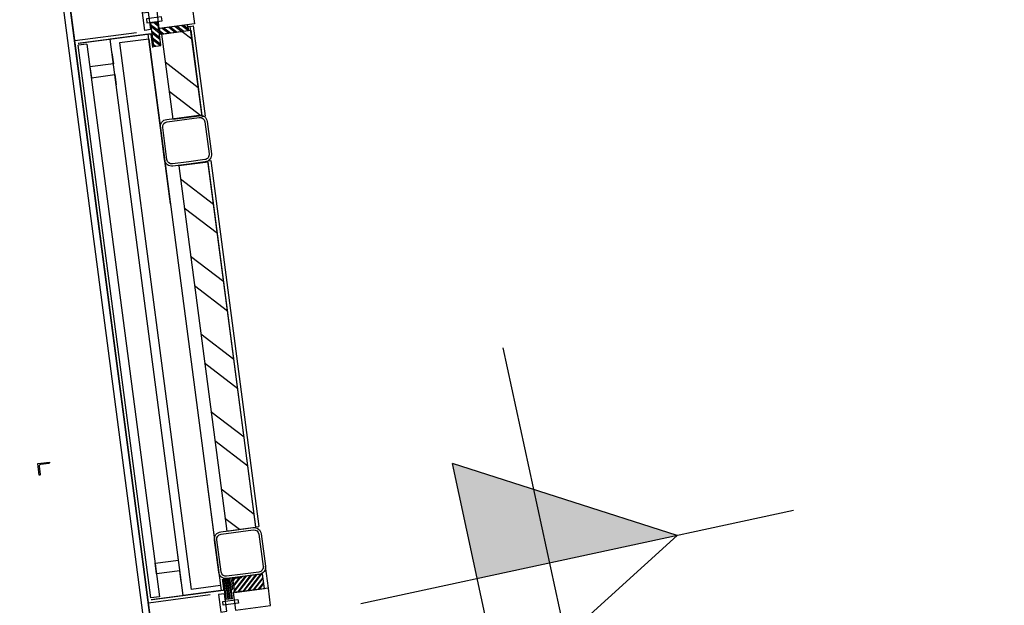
# Model space of a CAD drawing. Header units: metres. Extents: x 118052 to 118564, y 454784 to 455719.
# Tile 13 of 160: x 118259.03 to 118262.36, y 455181.14 to 455183.12. Entities that reach past the tile are written whole.
import ezdxf

# ---------------------------------------------------------------- set-up
doc = ezdxf.new("R2010")
doc.units = ezdxf.units.M
doc.header["$LTSCALE"] = 0.5
for name, color, linetype in [('28HH2-D2_STAALPROFIEL', 6, 'Continuous'), ('_gebouwen', 7, 'Continuous'), ('Koningsstal VIEUWPORT', 254, 'Continuous'), ('ZU_N_-_MB00----SYM_SONDERING~-_001--', 1, 'Continuous'), ('ZU_N_D_EB00--F-METSELWERK~-_-----', 7, 'Continuous')]:
    doc.layers.add(name, color=color, linetype=linetype)

# ---------------------------------------------------------------- blocks, each defined once
blk = doc.blocks.new('GZH404')
at = {"layer": '28HH2-D2_STAALPROFIEL'}
blk.add_lwpolyline([(0, 0), (40, 0), (40, 1, 0.4142135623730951), (37, 4), (10, 4, -0.4142135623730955), (4, 10, -1), (4, 10), (4, 37, 0.4142135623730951), (1, 40), (0, 40), (0, 0)], format="xyb", dxfattribs=at)
blk = doc.blocks.new('A$C06DD79C7')
at = {"layer": 'ZU_N_D_EB00--F-METSELWERK~-_-----'}
h = blk.add_hatch(dxfattribs=at)
h.set_pattern_fill('ANSI31', color=256, scale=50, angle=135, style=0)
h.set_pattern_definition([(180, (6709.843762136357, 23796.53653237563), (-2.097671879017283e-15, 6.249999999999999), [])])
h.paths.add_polyline_path([(2785.016874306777, -1131.872664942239), (2848.044451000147, -1131.872664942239), (2848.044451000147, -1154.18836370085), (2785.016874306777, -1154.18836370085)])
h = blk.add_hatch(dxfattribs=at)
h.set_pattern_fill('ANSI37', color=256, scale=20, angle=-2.544443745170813e-14, style=0)
h.set_pattern_definition([(315, (6704.843762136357, 23796.53653237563), (-1.767766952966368, -1.767766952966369), []), (225, (6704.843762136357, 23796.53653237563), (-1.767766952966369, 1.767766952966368), [])])
h.paths.add_polyline_path([(2848.044451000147, -1131.872664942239), (2854.414134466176, -1131.872664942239), (2854.414134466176, -1154.189440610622), (2848.044451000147, -1154.189440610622)])
h = blk.add_hatch(dxfattribs=at)
h.set_pattern_fill('ANSI31', color=256, scale=5, angle=-1.272221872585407e-14, style=0)
h.set_pattern_definition([(44.99999999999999, (4715.998794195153, -1145.290944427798), (-11.22532015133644, 11.22532015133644), [])])
h.paths.add_polyline_path([(4713.992753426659, -1158.094620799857), (4755.95326435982, -1158.094620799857), (4755.95326435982, -1132.487268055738), (4676.044324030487, -1132.487268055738), (4676.044324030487, -1158.094620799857)])
h = blk.add_hatch(dxfattribs=at)
h.set_pattern_fill('ANSI31', color=256, scale=100, angle=-2.544443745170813e-14, style=0)
h.set_pattern_definition([(315, (6714.843762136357, 23796.53653237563), (-8.838834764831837, -8.838834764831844), [])])
h.paths.add_polyline_path([(2804.999999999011, -1266.999999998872), (2854.999999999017, -1266.999999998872), (2854.999999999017, -1163.933201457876), (2804.999999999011, -1163.933201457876)])
h = blk.add_hatch(dxfattribs=at)
h.set_pattern_fill('T,_O', color=256, scale=60, angle=-1.272221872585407e-14)
h.set_pattern_definition([(44.99999999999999, (3639.034299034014, -1214.99999999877), (-132.5825214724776, 132.5825214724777), [])])
h.paths.add_polyline_path([(3014.999999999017, -1164.999999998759), (3014.999999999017, -1264.999999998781), (4263.06859806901, -1264.999999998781), (4263.06859806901, -1164.999999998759)])
h = blk.add_hatch(dxfattribs=at)
h.set_pattern_fill('T,_O', color=256, scale=60, angle=180)
h.set_pattern_definition([(225, (4568.530675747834, -1214.99999999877), (132.5825214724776, -132.5825214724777), [])])
h.paths.add_polyline_path([(4423.06859806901, -1164.999999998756), (4423.06859806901, -1264.999999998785), (4713.992753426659, -1264.999999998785), (4713.992753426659, -1164.999999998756)])
h = blk.add_hatch(dxfattribs=at)
h.set_pattern_fill('ANSI31', color=256, scale=5, angle=-1.272221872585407e-14, style=0)
h.set_pattern_definition([(44.99999999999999, (4723.892019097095, -1208.337517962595), (-11.22532015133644, 11.22532015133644), [])])
h.paths.add_polyline_path([(4713.992753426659, -1256.675035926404), (4733.791284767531, -1256.675035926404), (4733.791284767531, -1159.999999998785), (4713.992753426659, -1159.999999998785)])
for p, q in [((1332.757231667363, -869.9999999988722), (2807.24276833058, -869.9999999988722)), ((2807.24276833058, -1081.530329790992), (2807.24276833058, -869.999999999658)), ((2807.242768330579, -869.999999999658), (4729.617114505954, -869.999999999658)), ((2823.424985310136, -909.9999999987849), (2823.424985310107, -879.9999999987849)), ((2823.424985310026, -879.999999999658), (4713.434897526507, -879.999999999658)), ((4713.434897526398, -909.9999999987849), (4713.434897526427, -879.9999999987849)), ((4729.617114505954, -1081.530329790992), (4729.617114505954, -869.999999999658)), ((4729.617114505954, -869.999999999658), (5657.965455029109, -869.999999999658)), ((4713.434897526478, -909.999999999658), (2823.424985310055, -909.999999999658)), ((2817.24276833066, -1119.999999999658), (2817.24276833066, -989.9999999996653)), ((2817.242768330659, -989.9999999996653), (4719.617114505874, -989.9999999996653)), ((4719.617114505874, -1119.999999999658), (4719.617114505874, -989.9999999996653)), ((2834.038818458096, -1119.999999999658), (2834.038818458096, -1019.999999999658)), ((4702.821064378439, -1019.999999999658), (2834.038818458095, -1019.999999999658)), ((4702.821064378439, -1119.999999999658), (4702.821064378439, -1019.999999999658)), ((3198.491163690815, -1119.99999999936), (2817.24276833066, -1119.999999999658)), ((4702.821064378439, -1119.999999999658), (2834.038818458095, -1119.999999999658)), ((4139.176930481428, -1119.99999999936), (4719.617114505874, -1119.999999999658)), ((4733.791284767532, -1129.999999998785), (4733.791284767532, -1109.999999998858)), ((4733.791284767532, -1109.999999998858), (5653.791284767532, -1109.999999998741)), ((4263.06859806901, -1164.999999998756), (3014.999999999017, -1164.999999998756)), ((3014.999999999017, -1164.999999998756), (3014.999999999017, -1264.999999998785)), ((4263.06859806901, -1264.999999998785), (4263.06859806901, -1164.999999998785)), ((4263.06859806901, -1164.999999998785), (4263.06859806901, -1164.999999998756)), ((4423.06859806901, -1164.999999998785), (4423.06859806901, -1264.999999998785)), ((4713.992753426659, -1164.999999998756), (4423.06859806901, -1164.999999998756)), ((4713.992753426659, -1164.999999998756), (4713.992753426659, -1264.999999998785)), ((4733.791284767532, -1229.999999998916), (4733.791284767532, -1154.85135268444)), ((3014.999999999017, -1264.999999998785), (4263.06859806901, -1264.999999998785)), ((3015.980762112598, -1264.999999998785), (4267.087835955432, -1264.999999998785)), ((3015.980762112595, -1264.999999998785), (3015.980762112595, -1274.999999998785)), ((4267.087835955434, -1264.999999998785), (4267.087835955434, -1274.999999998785)), ((4419.049360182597, -1264.999999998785), (4419.049360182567, -1274.999999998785)), ((4419.049360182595, -1264.999999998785), (4727.313472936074, -1264.999999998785)), ((4713.992753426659, -1264.999999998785), (4423.06859806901, -1264.999999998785)), ((4727.313472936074, -1264.999999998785), (4727.313472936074, -1274.999999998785)), ((2804.999999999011, -1279.999999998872), (2879.999799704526, -1279.999999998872)), ((4267.087835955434, -1274.999999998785), (3015.980762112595, -1274.999999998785)), ((4727.313472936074, -1274.999999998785), (4419.049360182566, -1274.999999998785))]:
    blk.add_line(p, q, dxfattribs=at)
at = {"layer": 'ZU_N_D_EB00--F-METSELWERK~-_-----', "const_width": 4}
for points in [[(2817.24276833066, -879.9999999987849), (2817.24276833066, -1129.243999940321), (2855.671653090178, -1129.243999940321)], [(4719.617114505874, -879.9999999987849), (4719.617114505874, -1129.243999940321), (4672.235710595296, -1129.243999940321)]]:
    blk.add_lwpolyline(points, dxfattribs=at)
at = {"layer": 'ZU_N_D_EB00--F-METSELWERK~-_-----'}
for points in [[(2864.470000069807, -989.9999999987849), (2901.816874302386, -989.9999999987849), (2901.816874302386, -909.9999999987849), (2938.533444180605, -909.9999999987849), (2938.533444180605, -989.9999999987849), (2973.719920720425, -989.9999999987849)], [(4672.389882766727, -989.9999999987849), (4635.043008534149, -989.9999999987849), (4635.043008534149, -909.9999999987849), (4598.326438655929, -909.9999999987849), (4598.326438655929, -989.9999999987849), (4563.139962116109, -989.9999999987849)], [(4727.313472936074, -1264.999999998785), (4727.313472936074, -1256.675035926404), (4713.906741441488, -1256.675035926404)]]:
    blk.add_lwpolyline(points, dxfattribs=at)
for points in [[(2744.999999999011, -1109.999999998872), (2744.999999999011, -1129.999999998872), (2804.999999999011, -1129.999999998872), (2804.999999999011, -1109.999999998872)], [(2780.237203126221, -1120.635919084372), (2780.237203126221, -1172.681863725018), (2767.232479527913, -1172.681863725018), (2767.232479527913, -1120.635919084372)], [(2785.016874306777, -1131.872664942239), (2848.044451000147, -1131.872664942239), (2848.044451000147, -1154.18836370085), (2785.016874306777, -1154.18836370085)], [(2848.044451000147, -1131.872664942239), (2854.414134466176, -1131.872664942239), (2854.414134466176, -1154.189440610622), (2848.044451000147, -1154.189440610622)], [(4676.044324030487, -1158.094620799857), (4676.044324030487, -1158.094620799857), (4713.992753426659, -1158.094620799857), (4713.992753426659, -1158.094620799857), (4755.95326435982, -1158.094620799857), (4755.95326435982, -1132.487268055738), (4676.044324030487, -1132.487268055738)], [(4793.791284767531, -1109.999999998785), (4793.791284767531, -1129.999999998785), (4733.791284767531, -1129.999999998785), (4733.791284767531, -1109.999999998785)], [(4758.554081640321, -1120.635919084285), (4758.554081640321, -1172.681863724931), (4771.558805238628, -1172.681863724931), (4771.558805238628, -1120.635919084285)], [(2744.999999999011, -1159.999999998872), (2744.999999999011, -1279.999999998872), (2804.999999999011, -1279.999999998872), (2804.999999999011, -1159.999999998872)], [(2804.999999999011, -1266.999999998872), (2854.999999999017, -1266.999999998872), (2854.999999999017, -1163.933201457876), (2804.999999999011, -1163.933201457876)], [(4713.992753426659, -1256.675035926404), (4733.791284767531, -1256.675035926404), (4733.791284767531, -1159.999999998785), (4713.992753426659, -1159.999999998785)], [(4793.791284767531, -1159.999999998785), (4793.791284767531, -1279.999999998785), (4733.791284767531, -1279.999999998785), (4733.791284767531, -1159.999999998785)]]:
    blk.add_lwpolyline(points, close=True, dxfattribs=at)
at = {"layer": 'ZU_N_D_EB00--F-METSELWERK~-_-----', "flags": 128}
for points in [[(2854.999999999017, -1199.999999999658), (2854.999999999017, -1144.999999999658, -0.414213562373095), (2879.999999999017, -1119.999999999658), (2989.999999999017, -1119.999999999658, -0.414213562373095), (3014.999999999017, -1144.999999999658), (3014.999999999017, -1254.999999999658, -0.414213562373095), (2989.999999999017, -1279.999999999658), (2879.999999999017, -1279.999999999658, -0.414213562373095), (2854.999999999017, -1254.999999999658)], [(2862.999999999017, -1199.999999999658), (2862.999999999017, -1144.999999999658, -0.414213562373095), (2879.999999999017, -1127.999999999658), (2989.999999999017, -1127.999999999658, -0.414213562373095), (3006.999999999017, -1144.999999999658), (3006.999999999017, -1254.999999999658, -0.414213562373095), (2989.999999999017, -1271.999999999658), (2879.999999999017, -1271.999999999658, -0.414213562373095), (2862.999999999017, -1254.999999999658)], [(4264.999999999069, -1199.999999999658), (4264.999999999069, -1144.999999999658, -0.414213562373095), (4289.999999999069, -1119.999999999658), (4399.999999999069, -1119.999999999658, -0.414213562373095), (4424.999999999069, -1144.999999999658), (4424.999999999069, -1254.999999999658, -0.414213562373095), (4399.999999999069, -1279.999999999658), (4289.999999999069, -1279.999999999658, -0.414213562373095), (4264.999999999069, -1254.999999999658)], [(4272.999999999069, -1199.999999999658), (4272.999999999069, -1144.999999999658, -0.414213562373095), (4289.999999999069, -1127.999999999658), (4399.999999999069, -1127.999999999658, -0.414213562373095), (4416.999999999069, -1144.999999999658), (4416.999999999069, -1254.999999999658, -0.414213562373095), (4399.999999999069, -1271.999999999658), (4289.999999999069, -1271.999999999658, -0.414213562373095), (4272.999999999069, -1254.999999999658)]]:
    blk.add_lwpolyline(points, format="xyb", close=True, dxfattribs=at)
at = {"layer": 'ZU_N_D_EB00--F-METSELWERK~-_-----', "xscale": -1, "rotation": 90}
blk.add_blockref('GZH404', (2854.999999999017, -1154.831947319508), dxfattribs=at)
blk = doc.blocks.new('zusondg1')
for p, q in [((0, -1.056103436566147), (0, 0.819315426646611)), ((-0.5, 0.314618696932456), (0, -0.5514067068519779)), ((-0.5, 0.314618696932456), (0.5, 0.314618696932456)), ((0, -0.5514067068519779), (0.5, 0.314618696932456)), ((-0.9336846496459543, 0), (0.933684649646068, 0))]:
    blk.add_line(p, q)
for points in [[(0, -0.5514067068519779), (0, 0.314618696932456), (0.5, 0.314618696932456)], [(0, -0.5514067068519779), (0, 0.314618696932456), (0.5, 0.314618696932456), (0, -0.5514067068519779)]]:
    blk.add_solid(points)
blk = doc.blocks.new('Leidingen')
at = {"layer": '28HH2-D2_STAALPROFIEL'}
blk.add_lwpolyline([(-278125.5209962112, -507.1904040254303), (-278125.5209962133, -547.1904040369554), (-278126.5209961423, -547.1904040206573, -0.4142135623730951), (-278129.5209961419, -544.1904040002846), (-278129.5209962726, -517.1904041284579, 0.4142135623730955), (-278135.5209962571, -511.1904040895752, 1), (-278135.5209962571, -511.1904040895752), (-278162.5209962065, -511.1904040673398, -0.4142135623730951), (-278165.5209961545, -508.1904040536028), (-278165.5209962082, -507.1904040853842), (-278125.5209962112, -507.1904040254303)], format="xyb", dxfattribs=at)
at = {"layer": 'ZU_N_-_MB00----SYM_SONDERING~-_001--', "xscale": 799.9999999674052, "yscale": 800.0000000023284, "zscale": 799.9999999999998, "rotation": 4.735440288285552}
blk.add_blockref('zusondg1', (-278685.4692221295, -2185.135157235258), dxfattribs=at)

msp = doc.modelspace()

# ---------------------------------------------------------------- hatches: boundary and pattern name
at = {"layer": '_gebouwen'}
h = msp.add_hatch(dxfattribs=at)
h.set_pattern_fill('ANSI31', color=256, scale=0.004987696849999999, angle=97.46987594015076, style=0)
h.set_pattern_definition([(142.4698759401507, (118259.4913649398, 455183.0701597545), (-0.009646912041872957, -0.01255842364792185), [])])
h.paths.add_polyline_path([(118259.5042888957, 455183.069836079), (118259.4988472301, 455183.1113381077), (118259.4735196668, 455183.10801722), (118259.4838826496, 455183.028981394), (118259.5092102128, 455183.0323022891)])
h = msp.add_hatch(dxfattribs=at)
h.set_pattern_fill('ANSI31', color=256, scale=0.004987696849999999, angle=97.46987594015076, style=0)
h.set_pattern_definition([(142.4698759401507, (118259.5526990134, 455183.0861429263), (-0.009646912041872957, -0.01255842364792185), [])])
h.paths.add_polyline_path([(118259.6017921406, 455183.0826204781), (118259.5992245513, 455183.1022026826), (118259.5036058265, 455183.089665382), (118259.5061734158, 455183.0700831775)])
h = msp.add_hatch(dxfattribs=at)
h.set_pattern_fill('T,_O', color=256, scale=0.05985236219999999, angle=277.4698759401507)
h.set_pattern_definition([(322.4698759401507, (118259.5794367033, 455182.9333431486), (0.1139399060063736, 0.1483278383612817), [])])
h.paths.add_polyline_path([(118259.5488473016, 455182.7829862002), (118259.6477546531, 455182.7959546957), (118259.6100261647, 455183.0837001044), (118259.5111188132, 455183.0707316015)])
h = msp.add_hatch(dxfattribs=at)
h.set_pattern_fill('T,_O', color=256, scale=0.05985236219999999, angle=97.46987594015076)
h.set_pattern_definition([(142.4698759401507, (118259.6999784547, 455182.0140028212), (-0.1139399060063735, -0.1483278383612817), [])])
h.paths.add_polyline_path([(118259.7314526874, 455181.3903027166), (118259.8303600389, 455181.4032712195), (118259.6685042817, 455182.6377029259), (118259.5695969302, 455182.6247344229)])
h = msp.add_hatch(dxfattribs=at)
h.set_pattern_fill('ANSI31', color=256, scale=0.09975393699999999, angle=97.46987594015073, style=0)
h.set_pattern_definition([(52.46987594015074, (118234.5628415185, 455181.8125832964), (0.009888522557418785, -0.007595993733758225), [])])
h.paths.add_polyline_path([(118259.8595720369, 455181.1958251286), (118259.8530878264, 455181.2452788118), (118259.7511471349, 455181.2319125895), (118259.757631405, 455181.1824589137)])
h = msp.add_hatch(dxfattribs=at)
h.set_pattern_fill('ANSI37', color=256, scale=0.0199507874, angle=97.46987594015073, style=0)
h.set_pattern_definition([(52.46987594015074, (118234.5641383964, 455181.8026925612), (0.001977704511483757, -0.001519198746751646), []), (322.4698759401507, (118234.5641383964, 455181.8026925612), (-0.001519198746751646, -0.001977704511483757), [])])
h.paths.add_polyline_path([(118259.7203389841, 455181.2208752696), (118259.7195129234, 455181.2271753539), (118259.7415858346, 455181.2300695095), (118259.7424118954, 455181.2237694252)])
h = msp.add_hatch(dxfattribs=at)
h.set_pattern_fill('ANSI31', color=256, scale=0.04987696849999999, angle=232.4698759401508, style=0)
h.set_pattern_definition([(277.4698759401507, (118234.5634899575, 455181.8076379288), (-0.006181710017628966, -0.0008105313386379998), [])])
h.paths.add_polyline_path([(118259.7285126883, 455181.1585363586), (118259.7203389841, 455181.2208752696), (118259.7424108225, 455181.2237692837), (118259.7505845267, 455181.1614303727)])

# ---------------------------------------------------------------- linework, layer by layer
for p, q in [((118259.7178503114, 455179.230482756), (118257.6195468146, 455195.2336936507)), ((118259.7178503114, 455179.230482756), (118257.6195468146, 455195.2336936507)), ((118259.4541521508, 455183.0831811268), (118259.3348419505, 455183.9931288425)), ((118259.2173158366, 455183.0479281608), (118259.0969229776, 455183.9661330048)), ((118259.426534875, 455183.0753604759), (118259.2173158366, 455183.0479281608)), ((118259.4658810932, 455183.0704586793), (118259.3373015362, 455183.0535996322)), ((118259.4739336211, 455183.0857748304), (118259.4541521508, 455183.0831811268)), ((118259.541155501, 455182.4963606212), (118259.4658810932, 455183.0704586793)), ((118259.5728410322, 455183.0987433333), (118259.4985134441, 455183.0889976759)), ((118259.5111188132, 455183.0707316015), (118259.6100261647, 455183.0837001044)), ((118259.5111188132, 455183.0707316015), (118259.5488473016, 455182.7829862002)), ((118259.6082986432, 455183.0968752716), (118259.6181893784, 455183.0981721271)), ((118259.6482758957, 455182.7919793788), (118259.6082986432, 455183.0968752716)), ((118259.6100261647, 455183.0837001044), (118259.6477546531, 455182.7959546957)), ((118259.6181893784, 455183.0981721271), (118259.6581666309, 455182.7932762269)), ((118259.4666189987, 455181.1465584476), (118259.2173158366, 455183.0479281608)), ((118259.2589773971, 455183.0371101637), (118259.2293051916, 455183.033219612)), ((118259.2589773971, 455183.0371101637), (118259.5040833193, 455181.1677512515)), ((118259.5840109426, 455181.1720113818), (118259.3373015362, 455183.0535996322)), ((118259.4680592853, 455183.0538461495), (118259.3691519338, 455183.040877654)), ((118259.3691519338, 455183.040877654), (118259.6115049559, 455181.1925144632)), ((118259.4680592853, 455183.0538461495), (118259.7104123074, 455181.2054829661)), ((118259.4744111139, 455181.1638606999), (118259.2293051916, 455183.033219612)), ((118259.5488473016, 455182.7829862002), (118259.6477546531, 455182.7959546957)), ((118259.6482758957, 455182.7919793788), (118259.6581666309, 455182.7932762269)), ((118259.6685042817, 455182.6377029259), (118259.5695969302, 455182.6247344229)), ((118259.667983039, 455182.6416782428), (118259.6778737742, 455182.6429750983)), ((118259.8302328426, 455181.4042412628), (118259.667983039, 455182.6416782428)), ((118259.8303600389, 455181.4032712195), (118259.6685042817, 455182.6377029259)), ((118259.6778737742, 455182.6429750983), (118259.8401235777, 455181.4055381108)), ((118259.5695969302, 455182.6247344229), (118259.5695969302, 455182.6247344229)), ((118259.5695969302, 455182.6247344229), (118259.7314526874, 455181.3903027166)), ((118259.6631483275, 455181.5659531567), (118259.7125905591, 455181.1888704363)), ((118259.7314526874, 455181.3903027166), (118259.8303600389, 455181.4032712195)), ((118259.8302328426, 455181.4042412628), (118259.8401235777, 455181.4055381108)), ((118259.8724300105, 455181.1975110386), (118259.8627036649, 455181.2716913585)), ((118259.7104123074, 455181.2054829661), (118259.6115049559, 455181.1925144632)), ((118259.6758380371, 455181.1739907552), (118259.4666189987, 455181.1465584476)), ((118259.7125905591, 455181.1888704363), (118259.5840109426, 455181.1720113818)), ((118259.6578376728, 455179.6881837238), (118259.4666189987, 455181.1465584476)), ((118259.5040833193, 455181.1677512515), (118259.4744111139, 455181.1638606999))]:
    msp.add_line(p, q, dxfattribs=at)
for points in [[(118259.6948716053, 455179.2299018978), (118257.5913921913, 455195.272587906), (118274.3281375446, 455197.4670707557), (118274.1864321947, 455198.5478203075), (118283.2260594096, 455199.7330750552), (118285.401415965, 455183.1652769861), (118279.1846272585, 455182.3501462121), (118279.384674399, 455180.8244391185), (118269.0334354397, 455179.4659644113), (118268.9047305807, 455180.4475626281), (118259.6948716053, 455179.2299018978)], [(118257.6195468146, 455195.2336936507), (118259.7178503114, 455179.230482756), (118266.433371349, 455180.1110061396)], [(118259.6082986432, 455183.0968752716), (118259.6000646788, 455183.0957956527), (118259.6018032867, 455183.0825354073)], [(118259.3434262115, 455183.0068884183), (118259.3482695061, 455182.9699496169), (118259.2691436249, 455182.9595748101), (118259.2739052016, 455182.9232594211), (118259.3530310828, 455182.9336342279), (118259.3575942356, 455182.8988322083)], [(118259.5778863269, 455181.2187225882), (118259.5730429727, 455181.2556613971), (118259.4939170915, 455181.2452865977), (118259.4891555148, 455181.2816019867), (118259.568281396, 455181.291976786), (118259.5637182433, 455181.3267788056)]]:
    msp.add_lwpolyline(points, dxfattribs=at)
for points in [[(118259.4463710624, 455183.1425255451), (118259.4661525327, 455183.1451192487), (118259.4739336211, 455183.0857748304), (118259.4541521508, 455183.0831811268)], [(118259.4958247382, 455183.1490097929), (118259.61451356, 455183.1645719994), (118259.6222947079, 455183.1052275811), (118259.5036058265, 455183.089665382)], [(118259.4614605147, 455183.1090526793), (118259.5129377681, 455183.1158022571), (118259.5112512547, 455183.1286648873), (118259.4597740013, 455183.1219153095)], [(118259.5092102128, 455183.0323022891), (118259.5092102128, 455183.0323022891), (118259.5042888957, 455183.069836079), (118259.5042888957, 455183.069836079), (118259.4988472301, 455183.1113381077), (118259.4735196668, 455183.10801722), (118259.4838826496, 455183.028981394)], [(118259.6017921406, 455183.0826204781), (118259.5992245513, 455183.1022026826), (118259.5036058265, 455183.089665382), (118259.5061734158, 455183.0700831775)], [(118259.8595720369, 455181.1958251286), (118259.8530878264, 455181.2452788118), (118259.7511471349, 455181.2319125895), (118259.757631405, 455181.1824589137)], [(118259.7203389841, 455181.2208752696), (118259.7195129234, 455181.2271753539), (118259.7415858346, 455181.2300695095), (118259.7424118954, 455181.2237694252)], [(118259.7285126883, 455181.1585363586), (118259.7203389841, 455181.2208752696), (118259.7424108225, 455181.2237692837), (118259.7505845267, 455181.1614303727)], [(118259.7120686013, 455181.116120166), (118259.7318500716, 455181.1187138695), (118259.7240689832, 455181.1780582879), (118259.7042875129, 455181.1754645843)], [(118259.761522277, 455181.1226044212), (118259.8802110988, 455181.1381666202), (118259.8724300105, 455181.1975110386), (118259.7537411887, 455181.1819488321)], [(118259.7180185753, 455181.1523516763), (118259.7694958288, 455181.1591012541), (118259.7711823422, 455181.1462386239), (118259.7197050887, 455181.1394890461)]]:
    msp.add_lwpolyline(points, close=True, dxfattribs=at)
at = {"layer": '_gebouwen', "const_width": 0.003990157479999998}
for points in [[(118259.2285034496, 455183.0393342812), (118259.475024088, 455183.0716574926), (118259.4811687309, 455183.0247937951)], [(118259.4752128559, 455181.1577460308), (118259.721733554, 455181.1900692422), (118259.7167498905, 455181.2280782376)]]:
    msp.add_lwpolyline(points, dxfattribs=at)
at = {"layer": '_gebouwen'}
msp.add_lwpolyline([(118259.7421453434, 455181.2307322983), (118259.781708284, 455181.235919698), (118259.7818379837, 455181.2349306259, -0.4142135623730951), (118259.7792597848, 455181.231574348), (118259.7525548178, 455181.2280728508, 0.4142135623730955), (118259.7473984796, 455181.2213603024, 1), (118259.7473984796, 455181.2213603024), (118259.7508999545, 455181.194655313, -0.4142135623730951), (118259.7483218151, 455181.191299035), (118259.7473327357, 455181.1911693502), (118259.7421453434, 455181.2307322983)], format="xyb", dxfattribs=at)

# ---------------------------------------------------------------- block references
at = {"layer": '_gebouwen', "xscale": 0.0009975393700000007, "yscale": 0.0009975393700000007, "zscale": 0.0009975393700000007, "rotation": 97.46987594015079}
msp.add_blockref('A$C06DD79C7', (118258.9701822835, 455178.2571627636), dxfattribs=at)
at = {"layer": 'Koningsstal VIEUWPORT', "color": 6, "xscale": 0.0009975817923, "yscale": 0.0009975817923, "zscale": 0.0009975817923, "rotation": 97.46987594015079}
msp.add_blockref('Leidingen', (118222.5204054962, 455456.6506997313), dxfattribs=at)

doc.saveas('drawing.dxf')
